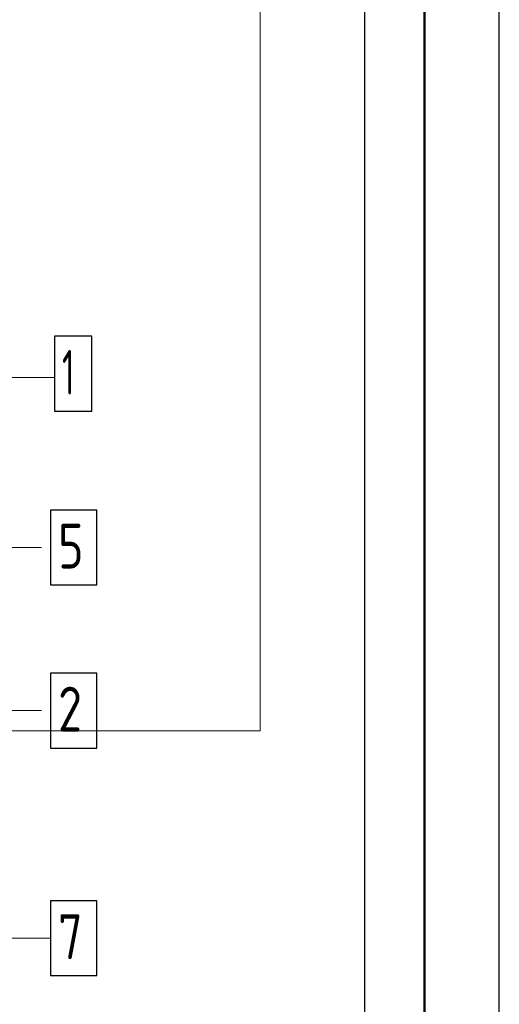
# Model space of a CAD drawing. Header units: millimetres. Extents: x 0 to 21005, y 0 to 14855.
# Tile 49 of 50: x 19397 to 21000, y 9689 to 12982. Entities that reach past the tile are written whole.
import ezdxf

# ---------------------------------------------------------------- set-up
doc = ezdxf.new("R2010")
doc.units = ezdxf.units.MM
for name, color, linetype, lineweight in [('Standard', 7, 'Continuous', 25), ('Выпуски арматуры Г-обр.', 7, 'Continuous', 25), ('Позиционная метка линия выноска', 7, 'Continuous', 13), ('Стена фоновая арматура У1', 7, 'Continuous', 25), ('Стена фоновая арматура Х1', 7, 'Continuous', 25), ('Стена фоновая затяжка С-обр.', 7, 'Continuous', 25)]:
    doc.layers.add(name, color=color, linetype=linetype, lineweight=lineweight)
doc.styles.add('ISOCPEUR', font='txt')

msp = doc.modelspace()

# ---------------------------------------------------------------- linework, layer by layer
at = {"layer": 'Standard', "color": 7, "linetype": 'Continuous', "lineweight": 35, "transparency": 33554687}
for p, q in [((20750, 13800), (20750, 10250)), ((20750, 13600), (20750, 10050))]:
    msp.add_line(p, q, dxfattribs=at)
at = {"layer": 'Standard', "color": 7, "linetype": 'Continuous', "lineweight": 50, "transparency": 33554687}
msp.add_line((20750, 13550), (20750, 11600), dxfattribs=at)
at = {"layer": 'Standard', "color": 7, "linetype": 'Continuous', "lineweight": 25, "transparency": 33554687}
msp.add_lwpolyline([(0, 0), (21000, 0), (21000, 14850), (0, 14850), (0, 0)], close=True, dxfattribs=at)
at = {"layer": 'Standard', "color": 7, "linetype": 'Continuous', "lineweight": 50, "transparency": 33554687}
msp.add_lwpolyline([(1000, 14600), (20750, 14600), (20750, 250), (1000, 250), (1000, 14600)], close=True, dxfattribs=at)
at = {"layer": 'Standard', "color": 220, "linetype": 'Continuous', "lineweight": -3, "transparency": 33554687}
msp.add_lwpolyline([(20550.2, 14436.7), (16405.7, 14436.7), (16405.7, 9536.7), (20550.2, 9536.7), (20550.2, 14436.7)], dxfattribs=at)
at = {"layer": 'Standard', "color": 254, "linetype": 'Continuous', "lineweight": 18, "true_color": 0xc4c4ff, "transparency": 33554687}
msp.add_lwpolyline([(16405.7, 10603.3), (20201.4, 10603.3), (20201.4, 13787.9), (16405.7, 13787.9)], dxfattribs=at)
at = {"layer": 'Выпуски арматуры Г-обр.', "color": 7, "linetype": 'Continuous', "lineweight": 25, "transparency": 33554687}
msp.add_lwpolyline([(19500.5, 9785.2), (19655.5, 9785.2), (19655.5, 10035.2), (19500.5, 10035.2), (19500.5, 9785.2)], dxfattribs=at)
at = {"layer": 'Позиционная метка линия выноска', "color": 7, "linetype": 'Continuous', "lineweight": 13, "transparency": 33554687}
for p, q in [((17910.8, 11785.4), (19513.6, 11785.4)), ((19483.6, 11785.4), (17910.8, 11785.4)), ((19513.6, 11785.4), (19483.6, 11785.4))]:
    msp.add_line(p, q, dxfattribs=at)
for points in [[(17150, 12264.4), (16914.3, 12028.7), (16914.3, 10995.4), (17714.3, 10995.4), (18232.9, 10476.8), (18232.9, 9910.2), (19500.5, 9910.2)], [(19470.5, 11216.3), (18065.8, 11216.3), (17413.3, 11587.7)], [(17083.9, 11161.4), (17717.2, 11161.4), (18207.5, 10671.1), (19470.5, 10671.1)]]:
    msp.add_lwpolyline(points, dxfattribs=at)
at = {"layer": 'Стена фоновая арматура У1', "color": 7, "linetype": 'Continuous', "lineweight": 25, "transparency": 33554687}
msp.add_lwpolyline([(19500.5, 10546.1), (19655.5, 10546.1), (19655.5, 10796.1), (19500.5, 10796.1), (19500.5, 10546.1)], dxfattribs=at)
at = {"layer": 'Стена фоновая арматура Х1', "color": 7, "linetype": 'Continuous', "lineweight": 25, "transparency": 33554687}
msp.add_lwpolyline([(19513.6, 11672.8), (19638.6, 11672.8), (19638.6, 11922.8), (19513.6, 11922.8), (19513.6, 11672.8)], dxfattribs=at)
at = {"layer": 'Стена фоновая затяжка С-обр.', "color": 7, "linetype": 'Continuous', "lineweight": 25, "transparency": 33554687}
msp.add_lwpolyline([(19500.5, 11091.3), (19655.5, 11091.3), (19655.5, 11341.3), (19500.5, 11341.3), (19500.5, 11091.3)], dxfattribs=at)

# ---------------------------------------------------------------- texts
at = {"layer": 'Выпуски арматуры Г-обр.', "color": 7, "linetype": 'Continuous', "lineweight": 13, "transparency": 33554687, "attachment_point": 7, "style": 'ISOCPEUR'}
for s, insert, char_height, width in [('\\W0.94;ø12 L=1500mm ', (18495.2, 9968.8), 110, 1052.191), ('\\W0.78;7', (19525.5, 9840.2), 150, 163.213)]:
    msp.add_mtext(s, dxfattribs=dict(at, insert=insert, char_height=char_height, width=width))
at = {"layer": 'Стена фоновая арматура У1', "color": 7, "linetype": 'Continuous', "lineweight": 13, "transparency": 33554687, "insert": (19525.5, 10601.1), "char_height": 150, "width": 163.213, "attachment_point": 7, "style": 'ISOCPEUR'}
msp.add_mtext('\\W0.78;2', dxfattribs=at)
at = {"layer": 'Стена фоновая арматура Х1', "color": 7, "linetype": 'Continuous', "lineweight": 13, "transparency": 33554687, "insert": (19538.6, 11727.8), "char_height": 150, "width": 116.662, "attachment_point": 7, "style": 'ISOCPEUR'}
msp.add_mtext('\\W0.56;1', dxfattribs=at)
at = {"layer": 'Стена фоновая затяжка С-обр.', "color": 7, "linetype": 'Continuous', "lineweight": 13, "transparency": 33554687, "insert": (19525.5, 11146.3), "char_height": 150, "width": 163.213, "attachment_point": 7, "style": 'ISOCPEUR'}
msp.add_mtext('\\W0.78;5', dxfattribs=at)

doc.saveas('drawing.dxf')
